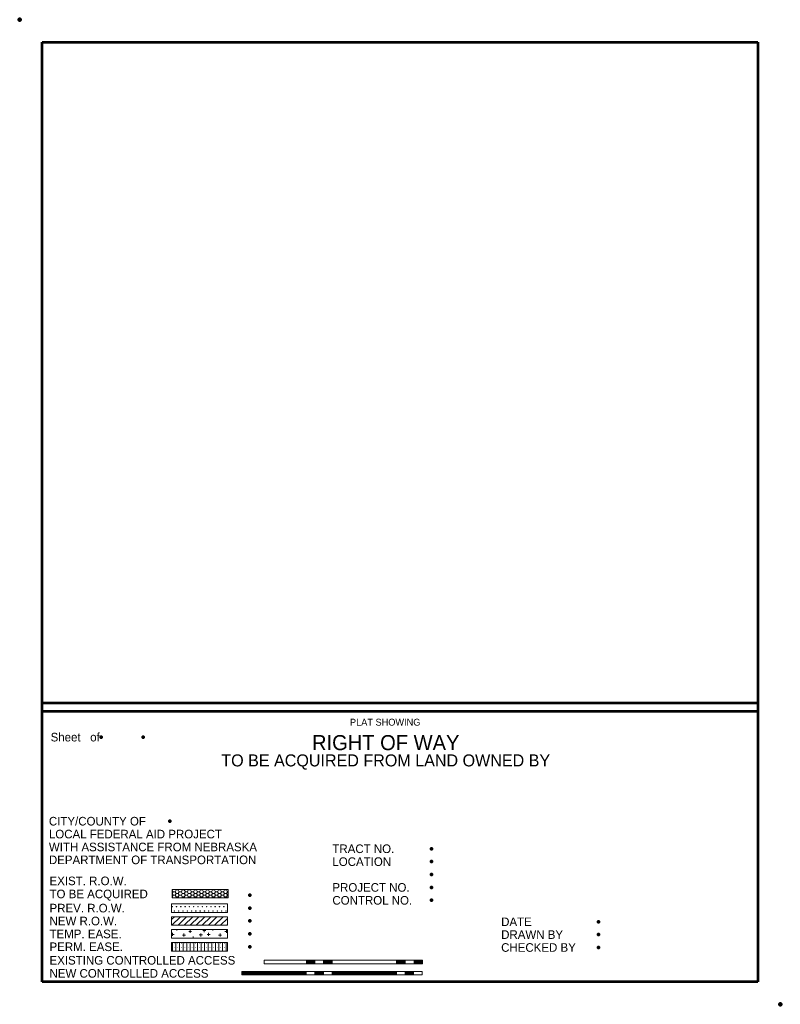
# Model space of a CAD drawing. Extents: x 18533 to 19383, y 1281 to 2381.
import ezdxf
from ezdxf.enums import TextEntityAlignment as Align

# ---------------------------------------------------------------- set-up
doc = ezdxf.new("R2010")
doc.units = 0
doc.header["$MEASUREMENT"] = 0
doc.layers.add('Level 42', color=7, linetype='Continuous', lineweight=0)
doc.styles.add('Style-NDOR', font='NDOR.shx')

# ---------------------------------------------------------------- blocks, each defined once
blk = doc.blocks.new('*U2')
at = {"layer": 'Level 42', "linetype": 'Continuous', "lineweight": 0}
h = blk.add_hatch(color=92, dxfattribs=at)
edge = h.paths.add_edge_path()
edge.add_arc((-48.64, 25.23), 0.0364, 0, 360)
h = blk.add_hatch(color=92, dxfattribs=at)
edge = h.paths.add_edge_path()
edge.add_arc((-48.64, 24.83), 0.0364, 0, 360)
h = blk.add_hatch(color=92, dxfattribs=at)
edge = h.paths.add_edge_path()
edge.add_arc((-48.64, 24.43), 0.0364, 0, 360)
h = blk.add_hatch(color=92, dxfattribs=at)
edge = h.paths.add_edge_path()
edge.add_arc((-48.19, 25.23), 0.0364, 0, 360)
h = blk.add_hatch(color=92, dxfattribs=at)
edge = h.paths.add_edge_path()
edge.add_arc((-48.19, 24.83), 0.0364, 0, 360)
h = blk.add_hatch(color=92, dxfattribs=at)
edge = h.paths.add_edge_path()
edge.add_arc((-48.19, 24.43), 0.0364, 0, 360)
h = blk.add_hatch(color=92, dxfattribs=at)
edge = h.paths.add_edge_path()
edge.add_arc((-48.64, 24.03), 0.0364, 0, 360)
h = blk.add_hatch(color=92, dxfattribs=at)
edge = h.paths.add_edge_path()
edge.add_arc((-48.64, 23.63), 0.0364, 0, 360)
h = blk.add_hatch(color=92, dxfattribs=at)
edge = h.paths.add_edge_path()
edge.add_arc((-48.64, 23.23), 0.0364, 0, 360)
h = blk.add_hatch(color=92, dxfattribs=at)
edge = h.paths.add_edge_path()
edge.add_arc((-48.19, 24.03), 0.0364, 0, 360)
h = blk.add_hatch(color=92, dxfattribs=at)
edge = h.paths.add_edge_path()
edge.add_arc((-48.19, 23.63), 0.0364, 0, 360)
h = blk.add_hatch(color=92, dxfattribs=at)
edge = h.paths.add_edge_path()
edge.add_arc((-48.19, 23.23), 0.0364, 0, 360)
h = blk.add_hatch(color=92, dxfattribs=at)
edge = h.paths.add_edge_path()
edge.add_arc((-48.64, 22.83), 0.0364, 0, 360)
h = blk.add_hatch(color=92, dxfattribs=at)
edge = h.paths.add_edge_path()
edge.add_arc((-48.64, 22.43), 0.0364, 0, 360)
h = blk.add_hatch(color=92, dxfattribs=at)
edge = h.paths.add_edge_path()
edge.add_arc((-48.64, 22.03), 0.0364, 0, 360)
h = blk.add_hatch(color=92, dxfattribs=at)
edge = h.paths.add_edge_path()
edge.add_arc((-48.19, 22.83), 0.0364, 0, 360)
h = blk.add_hatch(color=92, dxfattribs=at)
edge = h.paths.add_edge_path()
edge.add_arc((-48.19, 22.43), 0.0364, 0, 360)
h = blk.add_hatch(color=92, dxfattribs=at)
edge = h.paths.add_edge_path()
edge.add_arc((-48.19, 22.03), 0.0364, 0, 360)
h = blk.add_hatch(color=92, dxfattribs=at)
edge = h.paths.add_edge_path()
edge.add_arc((-48.64, 21.63), 0.0364, 0, 360)
h = blk.add_hatch(color=92, dxfattribs=at)
edge = h.paths.add_edge_path()
edge.add_arc((-48.64, 21.23), 0.0364, 0, 360)
h = blk.add_hatch(color=92, dxfattribs=at)
edge = h.paths.add_edge_path()
edge.add_arc((-48.19, 21.63), 0.0364, 0, 360)
h = blk.add_hatch(color=92, dxfattribs=at)
edge = h.paths.add_edge_path()
edge.add_arc((-48.19, 21.23), 0.0364, 0, 360)
h = blk.add_hatch(color=92, dxfattribs=at)
edge = h.paths.add_edge_path()
edge.add_arc((-48.64, 20.83), 0.0364, 0, 360)
h = blk.add_hatch(color=92, dxfattribs=at)
edge = h.paths.add_edge_path()
edge.add_arc((-48.64, 20.43), 0.0364, 0, 360)
h = blk.add_hatch(color=92, dxfattribs=at)
edge = h.paths.add_edge_path()
edge.add_arc((-48.64, 20.03), 0.0364, 0, 360)
h = blk.add_hatch(color=92, dxfattribs=at)
edge = h.paths.add_edge_path()
edge.add_arc((-48.19, 20.83), 0.0364, 0, 360)
h = blk.add_hatch(color=92, dxfattribs=at)
edge = h.paths.add_edge_path()
edge.add_arc((-48.19, 20.43), 0.0364, 0, 360)
h = blk.add_hatch(color=92, dxfattribs=at)
edge = h.paths.add_edge_path()
edge.add_arc((-48.19, 20.03), 0.0364, 0, 360)
h = blk.add_hatch(color=92, dxfattribs=at)
edge = h.paths.add_edge_path()
edge.add_arc((-48.64, 19.63), 0.0364, 0, 360)
h = blk.add_hatch(color=92, dxfattribs=at)
edge = h.paths.add_edge_path()
edge.add_arc((-48.19, 19.63), 0.0364, 0, 360)
at = {"layer": 'Level 42', "color": 92, "linetype": 'Continuous', "lineweight": 53}
for p, q in [((-52.5, -40), (-52.5, 40)), ((-52.5, 40), (52.5, 40)), ((-22.26, 40), (-22.26, -40)), ((-21.3, 40), (-21.3, -40)), ((52.5, 40), (52.5, -40)), ((52.5, -40), (-52.5, -40))]:
    blk.add_line(p, q, dxfattribs=at)
at = {"layer": 'Level 42', "color": 92, "linetype": 'Continuous', "lineweight": 0}
for p, q in [((-48.09, 25.53), (-49.05, 25.53)), ((-49.05, 19.29), (-49.05, 25.53)), ((-49.05, 25.43), (-48.09, 25.43)), ((-48.09, 25.53), (-48.09, 19.29)), ((-46.65, 25.53), (-47.61, 25.53)), ((-47.61, 19.29), (-47.61, 25.53)), ((-47.36, 25.42), (-47.02, 25.42)), ((-46.65, 19.29), (-46.65, 25.53)), ((-45.21, 25.53), (-46.17, 25.53)), ((-46.17, 19.29), (-46.17, 25.53)), ((-45.21, 19.29), (-45.21, 25.53)), ((-44.73, 25.53), (-44.73, 19.29)), ((-43.77, 25.53), (-44.73, 25.53)), ((-43.77, 25.53), (-43.77, 19.29)), ((-43.12, 25.45), (-43.12, 19.21)), ((-42.16, 25.45), (-43.12, 25.45)), ((-43, 25.45), (-43.12, 25.38)), ((-42.81, 25.33), (-43, 25.45)), ((-43, 25.45), (-43, 25.45)), ((-42.61, 25.45), (-42.81, 25.33)), ((-42.81, 25.33), (-42.81, 25.11)), ((-42.42, 25.33), (-42.61, 25.45)), ((-42.61, 25.45), (-42.61, 25.45)), ((-42.22, 25.45), (-42.42, 25.33)), ((-42.42, 25.33), (-42.42, 25.11)), ((-42.16, 25.41), (-42.22, 25.45)), ((-42.22, 25.45), (-42.22, 25.45)), ((-42.16, 25.45), (-42.16, 19.21)), ((-49.05, 25.03), (-48.09, 25.03)), ((-49.05, 24.63), (-48.09, 24.63)), ((-49.05, 24.23), (-48.09, 24.23)), ((-47.27, 24.31), (-47.27, 23.97)), ((-43.12, 25.06), (-43, 25)), ((-43, 24.77), (-43.12, 24.7)), ((-43.12, 24.39), (-43, 24.32)), ((-42.81, 25.11), (-43, 25)), ((-43, 25), (-43, 24.77)), ((-42.81, 24.66), (-43, 24.77)), ((-42.81, 24.43), (-43, 24.32)), ((-43, 24.32), (-43, 24.1)), ((-42.61, 25), (-42.81, 25.11)), ((-42.61, 24.77), (-42.81, 24.66)), ((-42.81, 24.66), (-42.81, 24.43)), ((-42.61, 24.32), (-42.81, 24.43)), ((-42.42, 25.11), (-42.61, 25)), ((-42.61, 25), (-42.61, 24.77)), ((-42.42, 24.66), (-42.61, 24.77)), ((-42.42, 24.43), (-42.61, 24.32)), ((-42.61, 24.32), (-42.61, 24.1)), ((-42.22, 25), (-42.42, 25.11)), ((-42.22, 24.77), (-42.42, 24.66)), ((-42.42, 24.66), (-42.42, 24.43)), ((-42.22, 24.32), (-42.42, 24.43)), ((-42.16, 25.03), (-42.22, 25)), ((-42.22, 25), (-42.22, 24.77)), ((-42.16, 24.74), (-42.22, 24.77)), ((-42.16, 24.35), (-42.22, 24.32)), ((-42.22, 24.32), (-42.22, 24.1)), ((-49.05, 23.83), (-48.09, 23.83)), ((-49.05, 23.43), (-48.09, 23.43)), ((-47.61, 23.28), (-47.61, 22.94)), ((-47.61, 23.11), (-47.44, 23.11)), ((-47.44, 24.14), (-47.1, 24.14)), ((-47.02, 23.45), (-46.68, 23.45)), ((-46.85, 23.61), (-46.85, 23.28)), ((-43, 24.1), (-43.12, 24.03)), ((-43.12, 23.71), (-43, 23.65)), ((-43, 23.42), (-43.12, 23.35)), ((-42.81, 23.98), (-43, 24.1)), ((-42.81, 23.76), (-43, 23.65)), ((-43, 23.65), (-43, 23.42)), ((-42.81, 23.31), (-43, 23.42)), ((-42.61, 24.1), (-42.81, 23.98)), ((-42.81, 23.98), (-42.81, 23.76)), ((-42.61, 23.65), (-42.81, 23.76)), ((-42.61, 23.42), (-42.81, 23.31)), ((-42.81, 23.31), (-42.81, 23.08)), ((-42.42, 23.98), (-42.61, 24.1)), ((-42.42, 23.76), (-42.61, 23.65)), ((-42.61, 23.65), (-42.61, 23.42)), ((-42.42, 23.31), (-42.61, 23.42)), ((-42.22, 24.1), (-42.42, 23.98)), ((-42.42, 23.98), (-42.42, 23.76)), ((-42.22, 23.65), (-42.42, 23.76)), ((-42.22, 23.42), (-42.42, 23.31)), ((-42.42, 23.31), (-42.42, 23.08)), ((-42.16, 24.06), (-42.22, 24.1)), ((-42.16, 23.68), (-42.22, 23.65)), ((-42.22, 23.65), (-42.22, 23.42)), ((-42.16, 23.39), (-42.22, 23.42)), ((-49.05, 23.03), (-48.09, 23.03)), ((-49.05, 22.63), (-48.09, 22.63)), ((-49.05, 22.23), (-48.09, 22.23)), ((-47.42, 22.25), (-47.08, 22.25)), ((-47.25, 22.42), (-47.25, 22.08)), ((-46.77, 22.03), (-46.77, 21.7)), ((-43.12, 23.04), (-43, 22.97)), ((-43, 22.75), (-43.12, 22.68)), ((-43.12, 22.36), (-43, 22.3)), ((-43, 22.07), (-43.12, 22)), ((-42.81, 23.08), (-43, 22.97)), ((-43, 22.97), (-43, 22.75)), ((-42.81, 22.63), (-43, 22.75)), ((-42.81, 22.41), (-43, 22.3)), ((-43, 22.3), (-43, 22.07)), ((-42.81, 21.96), (-43, 22.07)), ((-42.61, 22.97), (-42.81, 23.08)), ((-42.61, 22.75), (-42.81, 22.63)), ((-42.81, 22.63), (-42.81, 22.41)), ((-42.61, 22.3), (-42.81, 22.41)), ((-42.61, 22.07), (-42.81, 21.96)), ((-42.42, 23.08), (-42.61, 22.97)), ((-42.61, 22.97), (-42.61, 22.75)), ((-42.42, 22.63), (-42.61, 22.75)), ((-42.42, 22.41), (-42.61, 22.3)), ((-42.61, 22.3), (-42.61, 22.07)), ((-42.42, 21.96), (-42.61, 22.07)), ((-42.22, 22.97), (-42.42, 23.08)), ((-42.22, 22.75), (-42.42, 22.63)), ((-42.42, 22.63), (-42.42, 22.41)), ((-42.22, 22.3), (-42.42, 22.41)), ((-42.22, 22.07), (-42.42, 21.96)), ((-42.16, 23), (-42.22, 22.97)), ((-42.22, 22.97), (-42.22, 22.75)), ((-42.16, 22.71), (-42.22, 22.75)), ((-42.16, 22.33), (-42.22, 22.3)), ((-42.22, 22.3), (-42.22, 22.07)), ((-42.16, 22.04), (-42.22, 22.07)), ((-49.05, 21.83), (-48.09, 21.83)), ((-49.05, 21.43), (-48.09, 21.43)), ((-49.05, 21.03), (-48.09, 21.03)), ((-47.36, 21.38), (-47.02, 21.38)), ((-47.19, 21.54), (-47.19, 21.21)), ((-43.12, 21.69), (-43, 21.62)), ((-43, 21.4), (-43.12, 21.33)), ((-43.12, 21.01), (-43, 20.95)), ((-42.81, 21.73), (-43, 21.62)), ((-43, 21.62), (-43, 21.4)), ((-42.81, 21.28), (-43, 21.4)), ((-42.81, 21.06), (-43, 20.95)), ((-43, 20.95), (-43, 20.72)), ((-42.81, 21.96), (-42.81, 21.73)), ((-42.61, 21.62), (-42.81, 21.73)), ((-42.61, 21.4), (-42.81, 21.28)), ((-42.81, 21.28), (-42.81, 21.06)), ((-42.61, 20.95), (-42.81, 21.06)), ((-42.42, 21.73), (-42.61, 21.62)), ((-42.61, 21.62), (-42.61, 21.4)), ((-42.42, 21.28), (-42.61, 21.4)), ((-42.42, 21.06), (-42.61, 20.95)), ((-42.61, 20.95), (-42.61, 20.72)), ((-42.42, 21.96), (-42.42, 21.73)), ((-42.22, 21.62), (-42.42, 21.73)), ((-42.22, 21.4), (-42.42, 21.28)), ((-42.42, 21.28), (-42.42, 21.06)), ((-42.22, 20.95), (-42.42, 21.06)), ((-42.16, 21.65), (-42.22, 21.62)), ((-42.22, 21.62), (-42.22, 21.4)), ((-42.16, 21.36), (-42.22, 21.4)), ((-42.16, 20.98), (-42.22, 20.95)), ((-42.22, 20.95), (-42.22, 20.72)), ((-49.05, 20.63), (-48.09, 20.63)), ((-49.05, 20.23), (-48.09, 20.23)), ((-49.05, 19.83), (-48.09, 19.83)), ((-47.44, 20.1), (-47.1, 20.1)), ((-47.27, 20.26), (-47.27, 19.93)), ((-43, 20.72), (-43.12, 20.65)), ((-43.12, 20.34), (-43, 20.27)), ((-43, 20.05), (-43.12, 19.98)), ((-42.81, 20.61), (-43, 20.72)), ((-42.81, 20.38), (-43, 20.27)), ((-43, 20.27), (-43, 20.05)), ((-42.81, 19.93), (-43, 20.05)), ((-42.61, 20.72), (-42.81, 20.61)), ((-42.81, 20.61), (-42.81, 20.38)), ((-42.61, 20.27), (-42.81, 20.38)), ((-42.61, 20.05), (-42.81, 19.93)), ((-42.81, 19.93), (-42.81, 19.71)), ((-42.42, 20.61), (-42.61, 20.72)), ((-42.42, 20.38), (-42.61, 20.27)), ((-42.61, 20.27), (-42.61, 20.05)), ((-42.42, 19.93), (-42.61, 20.05)), ((-42.22, 20.72), (-42.42, 20.61)), ((-42.42, 20.61), (-42.42, 20.38)), ((-42.22, 20.27), (-42.42, 20.38)), ((-42.22, 20.05), (-42.42, 19.93)), ((-42.42, 19.93), (-42.42, 19.71)), ((-42.16, 20.69), (-42.22, 20.72)), ((-42.16, 20.3), (-42.22, 20.27)), ((-42.22, 20.27), (-42.22, 20.05)), ((-42.16, 20.01), (-42.22, 20.05)), ((-49.05, 19.43), (-48.09, 19.43)), ((-48.09, 19.29), (-49.05, 19.29)), ((-47.61, 19.29), (-46.65, 19.29)), ((-47.02, 19.4), (-46.68, 19.4)), ((-46.17, 19.29), (-45.21, 19.29)), ((-43.77, 19.29), (-44.73, 19.29)), ((-43.12, 19.66), (-43, 19.6)), ((-43, 19.37), (-43.12, 19.3)), ((-42.16, 19.21), (-43.12, 19.21)), ((-42.81, 19.71), (-43, 19.6)), ((-43, 19.6), (-43, 19.37)), ((-42.81, 19.26), (-43, 19.37)), ((-42.61, 19.6), (-42.81, 19.71)), ((-42.61, 19.37), (-42.81, 19.26)), ((-42.81, 19.26), (-42.81, 19.21)), ((-42.42, 19.71), (-42.61, 19.6)), ((-42.61, 19.6), (-42.61, 19.37)), ((-42.42, 19.26), (-42.61, 19.37)), ((-42.22, 19.6), (-42.42, 19.71)), ((-42.22, 19.37), (-42.42, 19.26)), ((-42.42, 19.26), (-42.42, 19.21)), ((-42.16, 19.63), (-42.22, 19.6)), ((-42.22, 19.6), (-42.22, 19.37)), ((-42.16, 19.34), (-42.22, 19.37)), ((-51.34, 17.67), (-51.72, 17.67)), ((-50.08, 15.16), (-50.46, 15.16)), ((-51.72, 10.47), (-51.34, 10.47)), ((-50.46, 10.46), (-50.08, 10.46)), ((-51.34, 9.51), (-51.72, 9.51)), ((-50.08, 9.51), (-50.46, 9.51)), ((-51.72, 8.55), (-51.34, 8.55)), ((-50.46, 8.56), (-50.08, 8.56)), ((-51.34, 7.59), (-51.72, 7.59)), ((-50.46, 7.59), (-50.08, 7.59)), ((-51.72, 0.39), (-51.34, 0.39)), ((-50.46, 0.38), (-50.08, 0.38)), ((-51.34, -0.57), (-51.72, -0.57)), ((-50.47, -0.58), (-50.09, -0.58)), ((-51.72, -1.53), (-51.34, -1.53)), ((-50.46, -1.57), (-50.08, -1.57)), ((-51.34, -2.49), (-51.72, -2.49)), ((-50.08, -2.53), (-50.46, -2.53))]:
    blk.add_line(p, q, dxfattribs=at)
at = {"layer": 'Level 42', "color": 92, "linetype": 'Continuous', "lineweight": 0, "flags": 128}
for points in [[(-47.19, 25.53), (-47.19, 25.25)], [(-46.17, 25.48), (-45.21, 24.52)], [(-45.54, 25.53), (-45.21, 25.2)], [(-46.74, 24.95), (-46.65, 24.95)], [(-46.17, 24.8), (-45.21, 23.84)], [(-46.17, 24.12), (-45.21, 23.16)], [(-46.17, 23.44), (-45.21, 22.48)], [(-46.17, 22.76), (-45.21, 21.8)], [(-46.17, 22.09), (-45.21, 21.13)], [(-46.94, 21.87), (-46.65, 21.87)], [(-46.74, 20.91), (-46.65, 20.91)], [(-46.17, 21.41), (-45.21, 20.45)], [(-46.17, 20.73), (-45.21, 19.77)], [(-46.17, 20.05), (-45.41, 19.29)], [(-46.85, 19.57), (-46.85, 19.29)], [(-46.17, 19.37), (-46.09, 19.29)], [(-51.72, 17.67), (-51.72, -2.49)], [(-51.67, 17.67), (-51.67, 10.47)], [(-51.63, 17.67), (-51.63, 10.47)], [(-51.58, 17.67), (-51.58, 10.47)], [(-51.53, 17.67), (-51.53, 10.47)], [(-51.48, 17.67), (-51.48, 10.47)], [(-51.43, 17.67), (-51.43, 10.47)], [(-51.39, 17.67), (-51.39, 10.47)], [(-51.34, 17.67), (-51.34, -2.49)], [(-50.46, 15.16), (-50.46, -2.53)], [(-50.08, 15.16), (-50.08, -2.53)], [(-50.44, 10.46), (-50.44, 9.5)], [(-50.41, 10.46), (-50.41, 9.5)], [(-50.37, 10.46), (-50.37, 9.5)], [(-50.34, 10.46), (-50.33, 9.5)], [(-50.3, 10.46), (-50.3, 9.5)], [(-50.28, 10.46), (-50.28, 9.5)], [(-50.25, 10.46), (-50.25, 9.5)], [(-50.21, 10.46), (-50.21, 9.5)], [(-50.18, 10.46), (-50.18, 9.5)], [(-50.16, 10.46), (-50.16, 9.5)], [(-50.14, 10.46), (-50.14, 9.5)], [(-50.11, 10.46), (-50.11, 9.5)], [(-50.09, 10.46), (-50.09, 9.5)], [(-51.67, 9.51), (-51.67, 8.55)], [(-51.62, 9.51), (-51.62, 8.55)], [(-51.58, 9.51), (-51.58, 8.55)], [(-51.53, 9.51), (-51.53, 8.55)], [(-51.48, 9.51), (-51.48, 8.55)], [(-51.43, 9.51), (-51.43, 8.55)], [(-51.39, 9.51), (-51.39, 8.55)], [(-50.45, 8.56), (-50.45, 7.6)], [(-50.43, 8.56), (-50.43, 7.6)], [(-50.41, 8.56), (-50.41, 7.6)], [(-50.39, 8.56), (-50.39, 7.6)], [(-50.38, 8.56), (-50.38, 7.6)], [(-50.36, 8.56), (-50.36, 7.6)], [(-50.35, 8.56), (-50.35, 7.6)], [(-50.33, 8.56), (-50.33, 7.6)], [(-50.32, 8.56), (-50.32, 7.6)], [(-50.3, 8.56), (-50.3, 7.6)], [(-50.29, 8.56), (-50.29, 7.6)], [(-50.27, 8.56), (-50.27, 7.6)], [(-50.26, 8.56), (-50.26, 7.6)], [(-50.24, 8.56), (-50.24, 7.6)], [(-50.23, 8.56), (-50.23, 7.6)], [(-50.22, 8.56), (-50.22, 7.6)], [(-50.21, 8.56), (-50.21, 7.6)], [(-50.19, 8.56), (-50.19, 7.6)], [(-50.18, 8.56), (-50.18, 7.6)], [(-50.17, 8.56), (-50.17, 7.6)], [(-50.15, 8.56), (-50.15, 7.6)], [(-50.14, 8.56), (-50.14, 7.6)], [(-50.13, 8.56), (-50.13, 7.6)], [(-50.11, 8.56), (-50.11, 7.6)], [(-50.1, 8.56), (-50.1, 7.6)], [(-50.09, 8.56), (-50.09, 7.6)], [(-51.67, 7.59), (-51.67, 0.39)], [(-51.63, 7.59), (-51.62, 0.39)], [(-51.58, 7.59), (-51.58, 0.39)], [(-51.53, 7.59), (-51.53, 0.39)], [(-51.48, 7.59), (-51.48, 0.39)], [(-51.43, 7.59), (-51.43, 0.39)], [(-51.39, 7.59), (-51.39, 0.39)], [(-50.43, 0.38), (-50.43, -0.58)], [(-50.39, 0.38), (-50.39, -0.58)], [(-50.35, 0.38), (-50.35, -0.58)], [(-50.31, 0.38), (-50.31, -0.58)], [(-50.26, 0.38), (-50.26, -0.58)], [(-50.22, 0.38), (-50.22, -0.58)], [(-50.18, 0.38), (-50.18, -0.58)], [(-50.14, 0.38), (-50.14, -0.58)], [(-50.11, 0.38), (-50.11, -0.58)], [(-51.67, -0.57), (-51.67, -1.53)], [(-51.63, -0.57), (-51.62, -1.53)], [(-51.58, -0.57), (-51.58, -1.53)], [(-51.53, -0.57), (-51.53, -1.53)], [(-51.48, -0.57), (-51.48, -1.53)], [(-51.43, -0.57), (-51.43, -1.53)], [(-51.39, -0.57), (-51.39, -1.53)], [(-50.43, -1.57), (-50.43, -2.53)], [(-50.4, -1.57), (-50.4, -2.53)], [(-50.36, -1.57), (-50.36, -2.53)], [(-50.33, -1.57), (-50.33, -2.53)], [(-50.29, -1.57), (-50.29, -2.53)], [(-50.25, -1.57), (-50.25, -2.53)], [(-50.22, -1.57), (-50.22, -2.53)], [(-50.19, -1.57), (-50.19, -2.53)], [(-50.16, -1.57), (-50.16, -2.53)], [(-50.13, -1.57), (-50.13, -2.53)], [(-50.11, -1.57), (-50.11, -2.53)], [(-51.67, -2.49), (-51.67, -2.49)], [(-51.62, -2.49), (-51.62, -2.49)], [(-51.58, -2.49), (-51.58, -2.49)], [(-51.53, -2.49), (-51.53, -2.49)], [(-51.48, -2.49), (-51.48, -2.49)], [(-51.43, -2.49), (-51.43, -2.49)], [(-51.39, -2.49), (-51.39, -2.49)]]:
    blk.add_lwpolyline(points, dxfattribs=at)
at = {"layer": 'Level 42', "color": 92, "linetype": 'Continuous', "lineweight": 13, "flags": 128}
for points in [[(-44.12, 25.47), (-44.07, 25.47), (-44.07, 25.43), (-44.12, 25.42)], [(-44.6, 25.23), (-44.55, 25.23), (-44.55, 25.18), (-44.6, 25.19)], [(-44.6, 24.75), (-44.55, 24.75), (-44.55, 24.7), (-44.6, 24.7)], [(-44.6, 24.27), (-44.55, 24.27), (-44.55, 24.22), (-44.6, 24.23)], [(-44.12, 24.99), (-44.07, 24.99), (-44.07, 24.94), (-44.12, 24.94)], [(-44.12, 24.51), (-44.07, 24.51), (-44.07, 24.46), (-44.12, 24.46)], [(-44.6, 23.79), (-44.55, 23.79), (-44.55, 23.74), (-44.6, 23.74)], [(-44.6, 23.31), (-44.55, 23.31), (-44.55, 23.26), (-44.6, 23.26)], [(-44.12, 24.03), (-44.07, 24.03), (-44.07, 23.98), (-44.12, 23.98)], [(-44.12, 23.55), (-44.07, 23.55), (-44.07, 23.5), (-44.12, 23.51)], [(-44.6, 22.83), (-44.55, 22.83), (-44.55, 22.78), (-44.6, 22.78)], [(-44.6, 22.35), (-44.55, 22.35), (-44.55, 22.3), (-44.6, 22.3)], [(-44.12, 23.07), (-44.07, 23.07), (-44.07, 23.02), (-44.12, 23.03)], [(-44.12, 22.59), (-44.07, 22.59), (-44.07, 22.54), (-44.12, 22.54)], [(-44.12, 22.11), (-44.07, 22.11), (-44.07, 22.06), (-44.12, 22.06)], [(-44.6, 21.87), (-44.55, 21.87), (-44.55, 21.82), (-44.6, 21.82)], [(-44.6, 21.39), (-44.55, 21.39), (-44.55, 21.34), (-44.6, 21.35)], [(-44.6, 20.91), (-44.55, 20.91), (-44.55, 20.86), (-44.6, 20.86)], [(-44.12, 21.63), (-44.07, 21.63), (-44.07, 21.59), (-44.12, 21.58)], [(-44.12, 21.15), (-44.07, 21.15), (-44.07, 21.1), (-44.12, 21.1)], [(-44.6, 20.43), (-44.55, 20.43), (-44.55, 20.38), (-44.6, 20.38)], [(-44.6, 19.95), (-44.55, 19.95), (-44.55, 19.91), (-44.6, 19.9)], [(-44.12, 20.67), (-44.07, 20.67), (-44.07, 20.62), (-44.12, 20.62)], [(-44.12, 20.19), (-44.07, 20.19), (-44.07, 20.14), (-44.12, 20.14)], [(-44.6, 19.47), (-44.55, 19.47), (-44.55, 19.42), (-44.6, 19.42)], [(-44.12, 19.71), (-44.07, 19.71), (-44.07, 19.66), (-44.12, 19.66)]]:
    blk.add_lwpolyline(points, close=True, dxfattribs=at)
at = {"layer": 'Level 42', "color": 12, "linetype": 'Continuous', "lineweight": 106}
for p in [(55, 42.5), (-55, -42.5)]:
    blk.add_point(p, dxfattribs=at)
at = {"layer": 'Level 42', "color": 52, "linetype": 'Continuous', "lineweight": 70}
for p in [(-25.15, 33.38), (-25.15, 28.7), (-34.54, 25.7), (-48.57, 16.77), (-47.13, 16.77), (-45.69, 16.77), (-44.25, 16.77), (-42.81, 16.77), (-43.38, -3.53), (-41.94, -3.53), (-40.5, -3.53), (-39.06, -3.53), (-37.62, -3.53), (-48.65, -22.18), (-47.21, -22.18), (-45.78, -22.18)]:
    blk.add_point(p, dxfattribs=at)
at = {"layer": 'Level 42', "color": 92, "linetype": 'Continuous', "lineweight": 13, "style": 'Style-NDOR'}
for s, p in [('NEW CONTROLLED ACCESS', (-51.54, 39.16)), ('EXISTING CONTROLLED ACCESS', (-50.08, 39.16)), ('PERM. EASE.', (-48.57, 39.16)), ('TEMP. EASE.', (-47.13, 39.16)), ('NEW R.O.W.', (-45.69, 39.16)), ('PREV. R.O.W.', (-44.25, 39.16)), ('DEPARTMENT OF TRANSPORTATION', (-38.86, 39.23)), ('WITH ASSISTANCE FROM NEBRASKA', (-37.42, 39.23)), ('LOCAL FEDERAL AID PROJECT', (-35.98, 39.23)), ('CITY/COUNTY OF', (-34.54, 39.23)), ('CONTROL NO.', (-43.38, 7.55)), ('PROJECT NO.', (-41.94, 7.55)), ('LOCATION', (-39.06, 7.55)), ('TRACT NO.', (-37.62, 7.55)), ('CHECKED BY', (-48.65, -11.31)), ('DRAWN BY', (-47.21, -11.31)), ('DATE', (-45.78, -11.31))]:
    blk.add_text(s, height=0.96, rotation=270, dxfattribs=at).set_placement(p, align=Align.MIDDLE_LEFT)
at = {"layer": 'Level 42', "color": 92, "linetype": 'Continuous', "lineweight": 30, "style": 'Style-NDOR'}
blk.add_text('Sheet   of', height=0.96, rotation=270, dxfattribs=at).set_placement((-25.15, 39.04), align=Align.MIDDLE_LEFT)
at = {"layer": 'Level 42', "color": 92, "linetype": 'Continuous', "lineweight": 40, "style": 'Style-NDOR'}
blk.add_text('TO BE ACQUIRED FROM LAND OWNED BY', height=1.344, rotation=270, dxfattribs=at).set_placement((-27.75, 1.59), align=Align.MIDDLE_CENTER)
at = {"layer": 'Level 42', "color": 92, "linetype": 'Continuous', "lineweight": 53, "style": 'Style-NDOR'}
blk.add_text('RIGHT OF WAY', height=1.68, rotation=270, dxfattribs=at).set_placement((-25.76, 1.59), align=Align.MIDDLE_CENTER)
at = {"layer": 'Level 42', "color": 92, "linetype": 'Continuous', "lineweight": 13, "style": 'Style-NDOR'}
blk.add_text('PLAT SHOWING', height=0.768, rotation=270, dxfattribs=at).set_placement((-23.48, 1.65), align=Align.MIDDLE_CENTER)
at = {"layer": 'Level 42', "color": 92, "linetype": 'Continuous', "lineweight": 13, "insert": (-42.07, 39.16), "char_height": 0.96, "attachment_point": 4, "rotation": 270, "line_spacing_factor": 0.9125, "style": 'Style-NDOR'}
blk.add_mtext('EXIST. R.O.W. \\PTO BE ACQUIRED\\P', dxfattribs=at)
blk = doc.blocks.new('CONDEM-LPA')
at = {"layer": 'Level 42', "color": 12, "linetype": 'Continuous', "lineweight": 106, "xscale": 0.008332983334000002, "yscale": 0.008332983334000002, "zscale": 0.008332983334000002, "rotation": 90.00000000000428}
blk.add_blockref('*U2', (0.35415, -0.45832), dxfattribs=at)

msp = doc.modelspace()

# ---------------------------------------------------------------- block references
at = {"layer": 'Level 42', "color": 12, "linetype": 'Continuous', "lineweight": 106, "xscale": 1200, "yscale": 1200, "zscale": 1200}
msp.add_blockref('CONDEM-LPA', (18532.7, 2381.3), dxfattribs=at)

doc.saveas('drawing.dxf')
